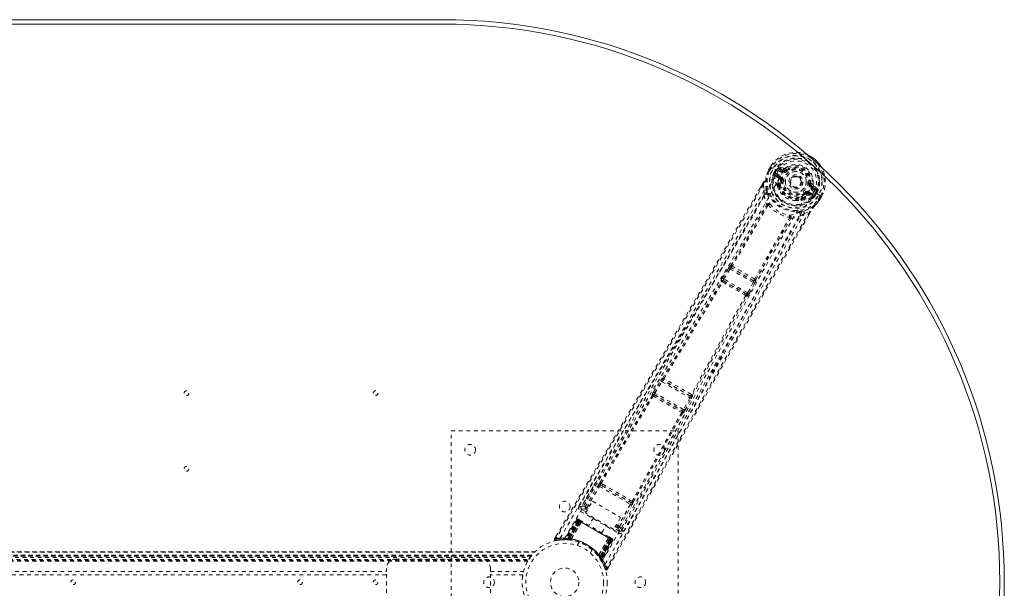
# Model space of a CAD drawing. Header units: inches. Extents: x 17.8 to 113.3, y 47.2 to 77.
# Tile 6 of 6: x 87.3 to 113.3, y 61.9 to 77. Entities that reach past the tile are written whole.
import ezdxf

# ---------------------------------------------------------------- set-up
doc = ezdxf.new("R2010")
doc.units = ezdxf.units.IN
doc.header["$MEASUREMENT"] = 0
doc.linetypes.add('SLD-Dashed', pattern=[0.075, 0.05, -0.025])
doc.linetypes.add('SLD-Solid', pattern=[0])

msp = doc.modelspace()

# ---------------------------------------------------------------- linework, layer by layer
at = {"color": 7, "linetype": 'SLD-Solid', "lineweight": 15}
for p, q in [((32.708, 76.956), (98.458, 76.956)), ((32.708, 76.837), (98.458, 76.837)), ((98.458, 76.837), (32.708, 76.837))]:
    msp.add_line(p, q, dxfattribs=at)
at = {"color": 7, "linetype": 'SLD-Dashed', "lineweight": 0}
for p, q in [((107.091, 72.961), (107.089, 72.958)), ((107.149, 73.063), (107.091, 72.961)), ((107.15, 73.063), (107.092, 72.961)), ((107.174, 73.047), (107.116, 72.947)), ((107.152, 73.061), (107.149, 73.063)), ((107.198, 73.034), (107.152, 73.061)), ((107.218, 73.022), (107.198, 73.034)), ((107.223, 73.019), (107.218, 73.022)), ((107.353, 72.944), (107.223, 73.019)), ((107.243, 72.923), (107.279, 72.986)), ((107.243, 72.923), (107.269, 72.91)), ((107.243, 72.923), (107.243, 72.923)), ((107.269, 72.909), (107.264, 72.89)), ((107.304, 72.971), (107.269, 72.91)), ((107.271, 72.901), (107.309, 72.968)), ((107.309, 72.968), (107.304, 72.971)), ((107.479, 72.934), (107.379, 72.992)), ((107.5, 73.026), (107.385, 73.065)), ((107.394, 73.018), (107.505, 72.978)), ((107.494, 72.96), (107.394, 73.018)), ((107.505, 72.978), (107.494, 72.96)), ((107.542, 73.033), (107.578, 72.985)), ((107.571, 72.98), (107.578, 72.985)), ((107.578, 72.985), (107.593, 72.966)), ((107.257, 72.866), (107.258, 72.86)), ((107.262, 72.846), (107.258, 72.86)), ((107.262, 72.846), (107.351, 72.77)), ((107.264, 72.89), (107.271, 72.901)), ((107.391, 72.781), (107.291, 72.867)), ((107.291, 72.867), (107.403, 72.802)), ((107.306, 72.893), (107.418, 72.828)), ((107.391, 72.781), (107.403, 72.802)), ((107.418, 72.718), (107.418, 72.731)), ((107.447, 72.714), (107.418, 72.718)), ((106.936, 72.609), (106.885, 72.521)), ((106.937, 72.608), (106.886, 72.52)), ((106.961, 72.593), (106.987, 72.445)), ((106.982, 72.318), (106.987, 72.445)), ((107.339, 72.539), (107.338, 72.56)), ((107.346, 72.588), (107.357, 72.607)), ((107.38, 72.6), (107.369, 72.581)), ((108.161, 72.4), (108.273, 72.335)), ((108.193, 72.62), (108.217, 72.617)), ((108.217, 72.617), (108.217, 72.607)), ((108.323, 72.447), (108.222, 72.505)), ((108.247, 72.549), (108.237, 72.531)), ((108.338, 72.473), (108.237, 72.531)), ((108.247, 72.549), (108.338, 72.473)), ((108.382, 72.489), (108.291, 72.569)), ((108.294, 72.401), (108.294, 72.401)), ((108.424, 72.326), (108.294, 72.401)), ((107.971, 72.233), (107.983, 72.252)), ((107.989, 72.217), (108.001, 72.236)), ((108.065, 72.344), (108.048, 72.367)), ((108.077, 72.35), (108.065, 72.344)), ((108.134, 72.352), (108.146, 72.374)), ((108.258, 72.309), (108.134, 72.352)), ((108.144, 72.312), (108.255, 72.273)), ((108.146, 72.374), (108.258, 72.309)), ((108.269, 72.277), (108.255, 72.273)), ((108.255, 72.273), (108.255, 72.273)), ((108.255, 72.273), (108.255, 72.273)), ((108.269, 72.277), (108.274, 72.279)), ((108.306, 72.311), (108.291, 72.297)), ((108.291, 72.297), (108.298, 72.308)), ((108.298, 72.308), (108.337, 72.375)), ((108.306, 72.311), (108.342, 72.372)), ((108.306, 72.311), (108.331, 72.295)), ((108.368, 72.358), (108.331, 72.295)), ((108.331, 72.295), (108.331, 72.295)), ((108.337, 72.375), (108.342, 72.372)), ((108.368, 72.358), (108.368, 72.358)), ((108.415, 72.197), (108.473, 72.297)), ((108.429, 72.323), (108.424, 72.326)), ((108.449, 72.311), (108.429, 72.323)), ((108.438, 72.179), (108.44, 72.182)), ((108.439, 72.183), (108.498, 72.284)), ((108.499, 72.283), (108.44, 72.182)), ((108.496, 72.285), (108.449, 72.311)), ((108.499, 72.283), (108.496, 72.285)), ((108.045, 71.834), (108.186, 71.886)), ((108.166, 71.795), (108.211, 71.872)), ((108.212, 71.872), (108.168, 71.795)), ((108.045, 71.834), (107.937, 71.767)), ((105.878, 70.124), (106.043, 70.385)), ((105.915, 70.1), (106.08, 70.361)), ((106.043, 70.385), (106.062, 70.413)), ((106.08, 70.361), (106.694, 70.007)), ((106.105, 70.454), (106.104, 70.454)), ((106.119, 70.391), (106.12, 70.391)), ((106.7, 70.055), (106.119, 70.391)), ((105.911, 70.046), (105.902, 70.056)), ((105.902, 70.056), (106.518, 69.7)), ((106.55, 69.734), (105.915, 70.1)), ((106.7, 70.056), (106.7, 70.055)), ((106.762, 70.074), (106.761, 70.074)), ((105.851, 70.031), (105.842, 70.041)), ((106.694, 70.007), (106.55, 69.734)), ((106.589, 69.713), (106.733, 69.987)), ((106.733, 69.987), (106.748, 70.017)), ((106.518, 69.7), (106.505, 69.703)), ((106.522, 69.643), (106.535, 69.64)), ((104.299, 67.479), (104.299, 67.479)), ((104.057, 67.108), (104.242, 67.408)), ((104.095, 67.084), (104.28, 67.384)), ((104.28, 67.384), (105.016, 66.96)), ((104.314, 67.417), (104.315, 67.417)), ((105.026, 67.005), (104.314, 67.417)), ((104.018, 67.026), (104.022, 67.021)), ((104.082, 67.037), (104.078, 67.042)), ((104.078, 67.042), (104.82, 66.614)), ((104.849, 66.649), (104.095, 67.084)), ((105.016, 66.96), (104.849, 66.649)), ((104.888, 66.628), (105.055, 66.939)), ((105.026, 67.006), (105.026, 67.005)), ((105.088, 67.023), (105.088, 67.024)), ((104.82, 66.614), (104.814, 66.615)), ((104.83, 66.554), (104.837, 66.554)), ((98.708, 66.081), (104.708, 66.081)), ((98.708, 58.081), (98.708, 66.081)), ((104.708, 66.081), (104.708, 58.081)), ((102.56, 64.773), (102.146, 64.071)), ((102.253, 64.072), (102.589, 64.64)), ((102.291, 64.049), (102.627, 64.617)), ((102.627, 64.617), (103.446, 64.145)), ((102.657, 64.651), (102.698, 64.627)), ((102.713, 64.673), (102.67, 64.696)), ((102.698, 64.627), (103.419, 64.211)), ((102.144, 64.069), (102.138, 64.052)), ((102.145, 64.07), (102.141, 64.062)), ((102.146, 64.072), (102.145, 64.07)), ((102.259, 63.908), (102.442, 64.225)), ((102.442, 64.225), (103.187, 63.794)), ((103.446, 64.145), (103.122, 63.57)), ((103.161, 63.548), (103.485, 64.123)), ((103.213, 63.455), (103.614, 64.164)), ((103.419, 64.211), (103.46, 64.187)), ((103.493, 64.222), (103.451, 64.247)), ((102.13, 63.955), (103.12, 63.383)), ((102.277, 63.939), (102.16, 64.007)), ((103.004, 63.477), (102.259, 63.908)), ((102.306, 63.989), (102.269, 64.01)), ((102.328, 64.028), (102.291, 64.049)), ((103.187, 63.794), (103.004, 63.477)), ((102.033, 63.736), (101.712, 63.222)), ((102.045, 63.729), (101.728, 63.222)), ((102.064, 63.722), (101.748, 63.219)), ((102.061, 63.72), (101.749, 63.222)), ((102.067, 63.716), (101.788, 63.234)), ((101.794, 63.234), (102.071, 63.714)), ((101.803, 63.233), (102.079, 63.71)), ((102.082, 63.708), (101.808, 63.233)), ((102.095, 63.7), (101.823, 63.231)), ((101.826, 63.219), (102.118, 63.687)), ((101.827, 63.231), (102.098, 63.699)), ((102.12, 63.686), (101.827, 63.218)), ((101.879, 63.221), (102.145, 63.673)), ((102.146, 63.671), (101.881, 63.221)), ((102.045, 63.729), (102.033, 63.736)), ((102.118, 63.687), (102.061, 63.72)), ((102.074, 63.746), (102.071, 63.747)), ((102.071, 63.714), (102.942, 63.211)), ((102.075, 63.745), (102.075, 63.745)), ((102.082, 63.741), (102.08, 63.739)), ((102.086, 63.739), (102.082, 63.741)), ((102.931, 63.218), (102.082, 63.708)), ((102.097, 63.733), (102.093, 63.735)), ((102.098, 63.699), (102.095, 63.7)), ((102.098, 63.699), (102.915, 63.227)), ((102.159, 63.697), (102.101, 63.73)), ((102.118, 63.687), (102.12, 63.686)), ((102.146, 63.671), (102.145, 63.673)), ((102.468, 63.787), (102.352, 63.585)), ((102.69, 63.39), (102.806, 63.592)), ((103.051, 63.559), (103.099, 63.531)), ((103.074, 63.598), (103.122, 63.57)), ((103.161, 63.548), (103.122, 63.57)), ((101.482, 63.301), (101.439, 63.228)), ((102.941, 63.245), (102.883, 63.279)), ((103.15, 63.435), (103.023, 63.509)), ((103.201, 63.439), (103.212, 63.452)), ((103.208, 63.446), (103.213, 63.454)), ((103.213, 63.454), (103.214, 63.455)), ((101.439, 63.227), (101.465, 63.212)), ((101.471, 63.183), (101.599, 63.202)), ((101.611, 63.204), (101.682, 63.206)), ((101.687, 63.208), (101.703, 63.208)), ((101.712, 63.222), (101.728, 63.222)), ((101.724, 63.208), (101.798, 63.204)), ((101.749, 63.222), (101.826, 63.219)), ((101.759, 63.224), (101.763, 63.22)), ((101.786, 63.205), (101.776, 63.206)), ((101.786, 63.205), (101.788, 63.234)), ((101.792, 63.205), (101.786, 63.205)), ((101.788, 63.234), (101.794, 63.234)), ((101.82, 63.202), (101.791, 63.205)), ((101.792, 63.205), (101.794, 63.234)), ((101.798, 63.204), (101.8, 63.204)), ((101.801, 63.204), (101.803, 63.233)), ((101.801, 63.204), (101.805, 63.204)), ((101.805, 63.204), (101.808, 63.233)), ((101.82, 63.202), (101.823, 63.231)), ((101.824, 63.202), (101.827, 63.231)), ((101.827, 63.218), (101.826, 63.219)), ((101.868, 63.197), (101.871, 63.196)), ((101.879, 63.221), (101.881, 63.221)), ((102.089, 63.139), (102.04, 63.056)), ((102.61, 62.801), (102.867, 63.255)), ((102.869, 63.255), (102.611, 62.799)), ((102.634, 62.753), (102.893, 63.239)), ((102.894, 63.239), (102.635, 62.751)), ((102.915, 63.227), (102.645, 62.759)), ((102.647, 62.755), (102.918, 63.225)), ((102.656, 62.743), (102.931, 63.218)), ((102.934, 63.216), (102.659, 62.739)), ((102.942, 63.211), (102.664, 62.731)), ((102.667, 62.726), (102.946, 63.209)), ((102.674, 62.684), (102.952, 63.21)), ((102.952, 63.205), (102.676, 62.687)), ((102.968, 63.196), (102.687, 62.668)), ((102.979, 63.19), (102.695, 62.654)), ((102.869, 63.255), (102.867, 63.255)), ((102.893, 63.239), (102.894, 63.239)), ((102.952, 63.205), (102.894, 63.239)), ((102.918, 63.225), (102.915, 63.227)), ((102.948, 63.241), (102.945, 63.243)), ((102.956, 63.236), (102.948, 63.241)), ((102.96, 63.234), (102.956, 63.237)), ((102.97, 63.227), (102.967, 63.23)), ((102.979, 63.19), (102.968, 63.196)), ((30.244, 62.886), (100.922, 62.886)), ((100.922, 62.886), (30.245, 62.886)), ((30.256, 62.874), (100.91, 62.874)), ((30.327, 62.796), (100.84, 62.796)), ((100.84, 62.796), (30.327, 62.796)), ((100.836, 62.791), (30.331, 62.791)), ((30.334, 62.787), (100.833, 62.787)), ((100.833, 62.787), (30.334, 62.787)), ((100.828, 62.782), (30.338, 62.782)), ((30.346, 62.772), (100.821, 62.772)), ((30.347, 62.771), (100.82, 62.771)), ((100.819, 62.769), (30.348, 62.769)), ((100.817, 62.767), (30.35, 62.767)), ((100.836, 62.791), (100.84, 62.796)), ((102.387, 62.856), (102.435, 62.939)), ((102.593, 62.779), (102.595, 62.777)), ((102.61, 62.801), (102.611, 62.799)), ((102.645, 62.759), (102.621, 62.742)), ((102.647, 62.755), (102.624, 62.739)), ((102.635, 62.751), (102.634, 62.753)), ((30.372, 62.737), (100.794, 62.737)), ((30.411, 62.679), (100.756, 62.679)), ((30.426, 62.653), (100.74, 62.653)), ((30.437, 62.636), (100.73, 62.636)), ((97.243, 62.696), (99.493, 62.696)), ((102.624, 62.739), (102.621, 62.742)), ((102.656, 62.743), (102.633, 62.726)), ((102.633, 62.726), (102.635, 62.722)), ((102.635, 62.751), (102.676, 62.687)), ((102.659, 62.739), (102.635, 62.722)), ((102.636, 62.722), (102.637, 62.72)), ((102.637, 62.72), (102.677, 62.658)), ((102.664, 62.731), (102.64, 62.715)), ((102.644, 62.71), (102.64, 62.715)), ((102.667, 62.726), (102.644, 62.71)), ((102.664, 62.731), (102.667, 62.726)), ((102.687, 62.668), (102.695, 62.654)), ((102.688, 62.639), (102.695, 62.626)), ((102.836, 62.421), (102.878, 62.494)), ((34.173, 62.362), (96.993, 62.362)), ((96.993, 62.278), (34.173, 62.278)), ((96.993, 62.362), (96.993, 62.446)), ((96.993, 61.799), (96.993, 62.362)), ((99.743, 62.446), (99.743, 62.362)), ((99.743, 61.799), (99.743, 62.362)), ((99.743, 62.362), (100.619, 62.362)), ((100.601, 62.278), (99.743, 62.278))]:
    msp.add_line(p, q, dxfattribs=at)
at = {"color": 7, "linetype": 'SLD-Dashed', "lineweight": 0, "flags": 128}
for points in [[(108.473, 72.297), (108.532, 72.431), (108.564, 72.573), (108.568, 72.72), (108.544, 72.864), (108.492, 73.001), (108.414, 73.125), (108.372, 73.17)], [(101.589, 63.249), (102.389, 64.624), (103.199, 65.991), (104.019, 67.35), (104.843, 68.701), (105.489, 69.76), (106.127, 70.819), (106.75, 71.879), (107.353, 72.944)], [(101.711, 63.243), (102.509, 64.613), (103.319, 65.976), (104.139, 67.33), (104.964, 68.677), (105.609, 69.732), (106.247, 70.788), (106.87, 71.847), (107.47, 72.911)], [(107.089, 72.958), (107.055, 72.875), (107.026, 72.789)], [(107.091, 72.961), (107.054, 72.873), (107.03, 72.8)], [(107.089, 72.958), (107.089, 72.957), (107.091, 72.957), (107.094, 72.955), (107.097, 72.954), (107.102, 72.952), (107.106, 72.951), (107.111, 72.949), (107.116, 72.947)], [(107.092, 72.961), (107.091, 72.961), (107.09, 72.961), (107.091, 72.961)], [(107.116, 72.947), (107.111, 72.95), (107.105, 72.953), (107.101, 72.956), (107.097, 72.958), (107.093, 72.96), (107.092, 72.961)], [(107.149, 73.063), (107.148, 73.063), (107.149, 73.062), (107.15, 73.062)], [(107.269, 72.909), (107.269, 72.91), (107.269, 72.91)], [(107.379, 72.992), (107.361, 73.008), (107.35, 73.029)], [(107.394, 73.018), (107.393, 73.018), (107.392, 73.016), (107.391, 73.014), (107.389, 73.01), (107.387, 73.006), (107.384, 73.002), (107.381, 72.997), (107.379, 72.992)], [(107.47, 72.911), (107.513, 72.976), (107.571, 73.03), (107.64, 73.071), (107.717, 73.097), (107.799, 73.107), (107.881, 73.101), (107.962, 73.08), (108.039, 73.045), (108.107, 72.997), (108.166, 72.937), (108.212, 72.868), (108.244, 72.792), (108.26, 72.713), (108.259, 72.633), (108.241, 72.556), (108.207, 72.486)], [(107.479, 72.934), (107.482, 72.939), (107.485, 72.944), (107.488, 72.948), (107.49, 72.952), (107.492, 72.955), (107.493, 72.958), (107.494, 72.959), (107.494, 72.96)], [(107.611, 72.942), (107.607, 72.947), (107.604, 72.951), (107.601, 72.955), (107.598, 72.959), (107.596, 72.962), (107.594, 72.964), (107.593, 72.966), (107.593, 72.966)], [(107.043, 72.458), (107.018, 72.616), (107.026, 72.789)], [(107.03, 72.8), (107.028, 72.795), (107.026, 72.789)], [(107.271, 72.901), (107.289, 72.9), (107.306, 72.893)], [(107.306, 72.893), (107.303, 72.888), (107.301, 72.883), (107.298, 72.879), (107.296, 72.875), (107.294, 72.872), (107.293, 72.869), (107.292, 72.868), (107.291, 72.867)], [(107.363, 72.737), (107.36, 72.758), (107.351, 72.77)], [(107.357, 72.607), (107.355, 72.667), (107.363, 72.737)], [(107.418, 72.828), (107.416, 72.823), (107.413, 72.819), (107.41, 72.814), (107.408, 72.81), (107.406, 72.807), (107.405, 72.805), (107.404, 72.803), (107.403, 72.802)], [(107.418, 72.718), (107.41, 72.652), (107.411, 72.597)], [(107.477, 72.71), (107.471, 72.711), (107.466, 72.712), (107.461, 72.712), (107.456, 72.713), (107.453, 72.713), (107.45, 72.714), (107.448, 72.714), (107.447, 72.714)], [(106.885, 72.521), (105.575, 70.256), (104.202, 67.913), (102.82, 65.568), (101.439, 63.227)], [(106.961, 72.593), (106.555, 71.887), (106.13, 71.153), (105.686, 70.388), (105.282, 69.696), (105.021, 69.249), (104.747, 68.781), (104.46, 68.293), (104.175, 67.807), (103.927, 67.387), (103.599, 66.829), (103.249, 66.236), (102.878, 65.608), (102.534, 65.026), (101.465, 63.212)], [(106.987, 72.445), (106.617, 71.804), (106.23, 71.136), (105.826, 70.442), (105.439, 69.78), (105.047, 69.111), (104.654, 68.442), (104.271, 67.791), (103.902, 67.166), (103.559, 66.584), (103.175, 65.933), (102.814, 65.321), (102.459, 64.721), (102.092, 64.099)], [(102.78, 62.561), (103.571, 63.941), (104.349, 65.327), (105.116, 66.716), (105.875, 68.106), (106.469, 69.194), (107.067, 70.276), (107.673, 71.347), (108.294, 72.401)], [(104.342, 65.544), (105.039, 66.81), (105.793, 68.198), (106.384, 69.285), (106.98, 70.365), (107.586, 71.434), (108.207, 72.486)], [(106.936, 72.609), (106.936, 72.609), (106.936, 72.608), (106.938, 72.607), (106.942, 72.605), (106.946, 72.602), (106.951, 72.599), (106.956, 72.596), (106.961, 72.593)], [(107.339, 72.539), (107.375, 72.45), (107.405, 72.402)], [(108.03, 72.391), (108.033, 72.387), (108.036, 72.382), (108.039, 72.378), (108.042, 72.375), (108.044, 72.372), (108.046, 72.369), (108.047, 72.368), (108.048, 72.367)], [(108.161, 72.4), (108.158, 72.395), (108.155, 72.39), (108.153, 72.385), (108.151, 72.382), (108.149, 72.378), (108.147, 72.376), (108.146, 72.374), (108.146, 72.374)], [(108.164, 72.623), (108.169, 72.623), (108.175, 72.622), (108.18, 72.621), (108.184, 72.621), (108.188, 72.62), (108.191, 72.62), (108.193, 72.62), (108.193, 72.62)], [(108.222, 72.505), (108.225, 72.51), (108.228, 72.515), (108.23, 72.519), (108.232, 72.523), (108.234, 72.527), (108.236, 72.529), (108.237, 72.531), (108.237, 72.531)], [(108.323, 72.447), (108.326, 72.452), (108.329, 72.457), (108.331, 72.461), (108.333, 72.465), (108.335, 72.468), (108.337, 72.471), (108.338, 72.472), (108.338, 72.473)], [(108.369, 72.441), (108.345, 72.439), (108.323, 72.447)], [(106.982, 72.318), (105.381, 69.563), (103.765, 66.815), (102.144, 64.069)], [(106.982, 72.318), (107.006, 72.191), (107.047, 72.068)], [(107.082, 72.335), (107.086, 72.322), (107.087, 72.314)], [(107.799, 72.175), (107.856, 72.173), (107.95, 72.187)], [(108.001, 72.236), (108.052, 72.264), (108.109, 72.306)], [(108.109, 72.306), (108.13, 72.314), (108.144, 72.312)], [(108.258, 72.309), (108.259, 72.31), (108.26, 72.311), (108.261, 72.314), (108.263, 72.317), (108.265, 72.321), (108.268, 72.325), (108.27, 72.33), (108.273, 72.335)], [(108.273, 72.335), (108.288, 72.323), (108.298, 72.308)], [(108.306, 72.311), (108.306, 72.311), (108.306, 72.311)], [(108.323, 72.041), (108.377, 72.1), (108.438, 72.179)], [(108.44, 72.182), (108.382, 72.106), (108.33, 72.049)], [(108.342, 72.372), (108.345, 72.371), (108.351, 72.367), (108.358, 72.363), (108.368, 72.358)], [(108.438, 72.179), (108.437, 72.179), (108.436, 72.18), (108.433, 72.182), (108.43, 72.185), (108.427, 72.187), (108.423, 72.19), (108.419, 72.194), (108.415, 72.197)], [(108.439, 72.183), (108.437, 72.184), (108.434, 72.186), (108.43, 72.188), (108.425, 72.191), (108.42, 72.194), (108.415, 72.197)], [(108.44, 72.182), (108.44, 72.182), (108.439, 72.183), (108.439, 72.183)], [(108.498, 72.284), (108.498, 72.283), (108.499, 72.283), (108.499, 72.283)], [(108.186, 71.886), (107.816, 71.247), (107.426, 70.571), (107.016, 69.857), (106.586, 69.106), (106.192, 68.414), (105.782, 67.693), (105.688, 67.527), (105.593, 67.359), (105.497, 67.191), (105.432, 67.075), (105.368, 66.962), (105.301, 66.844), (105.231, 66.721), (105.008, 66.326), (104.76, 65.887), (104.486, 65.403), (104.314, 65.097), (104.131, 64.773), (103.933, 64.423), (103.748, 64.095), (103.507, 63.668), (103.292, 63.289), (103.105, 62.957), (102.944, 62.672), (102.81, 62.435)], [(106.105, 70.454), (106.58, 71.255), (107.045, 72.059)], [(107.079, 72.047), (106.614, 71.242), (106.138, 70.44)], [(107.093, 72.051), (107.094, 72.062), (107.091, 72.071), (107.086, 72.078), (107.079, 72.082), (107.071, 72.083), (107.062, 72.081), (107.054, 72.076), (107.047, 72.068)], [(107.093, 72.051), (107.086, 72.051), (107.082, 72.05), (107.08, 72.049), (107.079, 72.047)], [(108.028, 71.89), (108.177, 71.947), (108.323, 72.041)], [(108.211, 71.872), (108.211, 71.872), (108.212, 71.872), (108.212, 71.872)], [(108.323, 72.041), (108.327, 72.044), (108.33, 72.049)], [(108.168, 71.795), (106.856, 69.517), (105.512, 67.155), (104.173, 64.788), (102.836, 62.421)], [(103.212, 63.452), (104.78, 66.229), (106.352, 69.002), (107.937, 71.767)], [(103.264, 63.422), (103.449, 63.75), (103.66, 64.123), (103.891, 64.532), (104.1, 64.902), (104.209, 65.096), (104.319, 65.29), (104.428, 65.484), (104.552, 65.704), (104.678, 65.926), (104.799, 66.141), (105.047, 66.58), (105.277, 66.987), (105.49, 67.363), (105.698, 67.731), (105.94, 68.157), (106.355, 68.888), (106.775, 69.625), (107.211, 70.387), (107.637, 71.127), (108.045, 71.834)], [(106.733, 70.097), (107.19, 70.91), (107.654, 71.715)], [(106.761, 70.074), (107.218, 70.887), (107.682, 71.691)], [(107.688, 71.698), (107.691, 71.708), (107.692, 71.718), (107.689, 71.726), (107.685, 71.733), (107.677, 71.737), (107.669, 71.737), (107.66, 71.735), (107.651, 71.73)], [(107.654, 71.715), (107.655, 71.717), (107.655, 71.719), (107.655, 71.723), (107.651, 71.73)], [(107.688, 71.698), (107.815, 71.724), (107.937, 71.767)], [(107.881, 71.856), (107.889, 71.858), (107.902, 71.861)], [(106.043, 70.385), (106.047, 70.382), (106.056, 70.377), (106.068, 70.369), (106.08, 70.361)], [(106.08, 70.361), (106.085, 70.368), (106.091, 70.375), (106.102, 70.385), (106.111, 70.391), (106.115, 70.392), (106.118, 70.391), (106.119, 70.391)], [(105.878, 70.124), (105.879, 70.123), (105.882, 70.121), (105.886, 70.118), (105.891, 70.116), (105.896, 70.112), (105.902, 70.108), (105.909, 70.104), (105.915, 70.1)], [(105.902, 70.056), (105.9, 70.062), (105.901, 70.072), (105.907, 70.086), (105.911, 70.093), (105.915, 70.1)], [(104.299, 67.479), (105.077, 68.756), (105.851, 70.031)], [(104.33, 67.464), (105.109, 68.742), (105.884, 70.017)], [(106.694, 70.007), (106.701, 70.004), (106.707, 70), (106.714, 69.997), (106.719, 69.994), (106.724, 69.991), (106.728, 69.989), (106.731, 69.987), (106.733, 69.987)], [(106.494, 69.665), (105.777, 68.357), (105.06, 67.043)], [(105.088, 67.024), (105.805, 68.336), (106.522, 69.643)], [(106.55, 69.734), (106.546, 69.726), (106.541, 69.719), (106.533, 69.708), (106.525, 69.701), (106.518, 69.7)], [(106.55, 69.734), (106.557, 69.73), (106.563, 69.727), (106.57, 69.723), (106.575, 69.72), (106.58, 69.718), (106.584, 69.715), (106.587, 69.714), (106.589, 69.713)], [(104.293, 67.46), (104.293, 67.462), (104.299, 67.479)], [(104.242, 67.408), (104.261, 67.436), (104.262, 67.438)], [(104.242, 67.408), (104.244, 67.407), (104.246, 67.405), (104.25, 67.403), (104.255, 67.4), (104.26, 67.397), (104.267, 67.393), (104.273, 67.389), (104.28, 67.384)], [(102.641, 64.712), (103.328, 65.869), (104.022, 67.021)], [(102.67, 64.696), (103.358, 65.854), (104.052, 67.006)], [(104.057, 67.108), (104.058, 67.107), (104.061, 67.105), (104.064, 67.103), (104.069, 67.1), (104.075, 67.097), (104.081, 67.093), (104.088, 67.089), (104.095, 67.084)], [(105.016, 66.96), (105.023, 66.956), (105.03, 66.952), (105.036, 66.949), (105.042, 66.946), (105.047, 66.943), (105.051, 66.941), (105.053, 66.94), (105.055, 66.939)], [(105.055, 66.939), (105.07, 66.969), (105.071, 66.97)], [(104.802, 66.573), (104.151, 65.396), (103.493, 64.222)], [(103.521, 64.204), (104.179, 65.378), (104.83, 66.554)], [(104.849, 66.649), (104.856, 66.645), (104.863, 66.642), (104.869, 66.638), (104.875, 66.635), (104.88, 66.632), (104.884, 66.63), (104.886, 66.629), (104.888, 66.628)], [(102.589, 64.64), (102.593, 64.638), (102.601, 64.633), (102.614, 64.625), (102.627, 64.617)], [(102.657, 64.651), (102.644, 64.663), (102.639, 64.675)], [(102.698, 64.627), (102.875, 64.525), (103.054, 64.422), (103.237, 64.316), (103.419, 64.211)], [(102.713, 64.673), (102.896, 64.567), (103.082, 64.46), (103.268, 64.353), (103.451, 64.247)], [(102.253, 64.072), (102.179, 64.082), (102.147, 64.07)], [(102.253, 64.072), (102.257, 64.07), (102.265, 64.064), (102.277, 64.057), (102.291, 64.049)], [(103.446, 64.145), (103.459, 64.137), (103.472, 64.13), (103.481, 64.125), (103.485, 64.123)], [(102.16, 64.007), (102.158, 64.002), (102.151, 63.991), (102.141, 63.974), (102.13, 63.955)], [(102.16, 64.007), (102.195, 64.02), (102.269, 64.01)], [(102.269, 64.01), (102.269, 64.011), (102.271, 64.014), (102.273, 64.017), (102.276, 64.022), (102.279, 64.028), (102.283, 64.035), (102.287, 64.042), (102.291, 64.049)], [(102.033, 63.736), (102.036, 63.735), (102.043, 63.73), (102.054, 63.724), (102.067, 63.716)], [(102.079, 63.71), (102.066, 63.717), (102.055, 63.723), (102.048, 63.728), (102.045, 63.729)], [(102.061, 63.72), (102.061, 63.72), (102.062, 63.719), (102.065, 63.717), (102.07, 63.715), (102.075, 63.712), (102.081, 63.708), (102.088, 63.704), (102.095, 63.7)], [(102.093, 63.735), (102.09, 63.736), (102.088, 63.738), (102.086, 63.739), (102.085, 63.739)], [(102.092, 63.733), (102.09, 63.736), (102.088, 63.737), (102.087, 63.738), (102.087, 63.738)], [(102.138, 63.697), (102.127, 63.693), (102.12, 63.686)], [(102.145, 63.673), (102.139, 63.692), (102.138, 63.697)], [(102.867, 63.255), (102.688, 63.358), (102.506, 63.463), (102.325, 63.568), (102.146, 63.671)], [(102.881, 63.28), (102.702, 63.383), (102.521, 63.488), (102.339, 63.593), (102.161, 63.696)], [(103.099, 63.531), (103.1, 63.532), (103.101, 63.534), (103.103, 63.538), (103.106, 63.543), (103.109, 63.549), (103.113, 63.555), (103.117, 63.562), (103.122, 63.57)], [(103.212, 63.452), (103.206, 63.488), (103.161, 63.548)], [(103.099, 63.531), (103.145, 63.472), (103.15, 63.435)], [(103.12, 63.383), (103.132, 63.402), (103.141, 63.419), (103.148, 63.431), (103.15, 63.435)], [(101.442, 63.226), (101.439, 63.218), (101.438, 63.21), (101.44, 63.202), (101.443, 63.194), (101.447, 63.188), (101.454, 63.184), (101.461, 63.182), (101.468, 63.183)], [(102.869, 63.255), (102.889, 63.26), (102.894, 63.261)], [(102.893, 63.239), (102.895, 63.25), (102.894, 63.261)], [(102.918, 63.225), (102.925, 63.221), (102.932, 63.217), (102.938, 63.214), (102.943, 63.211), (102.947, 63.208), (102.95, 63.207), (102.952, 63.206), (102.952, 63.205)], [(102.968, 63.196), (102.965, 63.198), (102.957, 63.202), (102.947, 63.209), (102.934, 63.216)], [(102.941, 63.245), (102.94, 63.246), (102.939, 63.246)], [(102.946, 63.209), (102.959, 63.201), (102.97, 63.195), (102.977, 63.191), (102.979, 63.19)], [(102.955, 63.237), (102.955, 63.237), (102.953, 63.238), (102.951, 63.238), (102.947, 63.24)], [(102.952, 63.205), (102.955, 63.212), (102.955, 63.214)], [(102.966, 63.231), (102.966, 63.23), (102.965, 63.231), (102.963, 63.232), (102.959, 63.233)], [(100.818, 62.768), (100.825, 62.777), (100.828, 62.782)], [(102.667, 62.674), (102.663, 62.68), (102.644, 62.71)], [(102.674, 62.68), (102.676, 62.685), (102.677, 62.687)], [(102.692, 62.636), (102.692, 62.649), (102.695, 62.663)], [(102.692, 62.649), (102.694, 62.655), (102.694, 62.656)], [(102.81, 62.435), (102.799, 62.432), (102.79, 62.429), (102.784, 62.427), (102.781, 62.426)], [(102.784, 62.427), (102.788, 62.421), (102.794, 62.414), (102.801, 62.41), (102.809, 62.407), (102.816, 62.407), (102.824, 62.409), (102.83, 62.413), (102.835, 62.419)], [(102.836, 62.421), (102.836, 62.421), (102.834, 62.422), (102.828, 62.425), (102.82, 62.43), (102.815, 62.433), (102.81, 62.435)]]:
    msp.add_lwpolyline(points, dxfattribs=at)
at = {"color": 7, "linetype": 'SLD-Dashed', "lineweight": 0}
for centre, radius in [((107.82, 72.667), 0.7), ((107.82, 72.667), 0.69), ((107.82, 72.667), 0.623), ((107.82, 72.667), 0.32), ((107.82, 72.667), 0.275), ((107.82, 72.667), 0.188), ((107.82, 72.667), 0.157), ((107.82, 72.667), 0.142), ((107.82, 72.667), 0.139), ((107.82, 72.667), 0.138), ((91.708, 67.081), 0.0625), ((96.708, 67.081), 0.0625), ((99.208, 65.581), 0.141), ((104.208, 65.581), 0.141), ((91.708, 65.081), 0.0625), ((101.708, 64.081), 0.141), ((101.708, 62.081), 1.125), ((101.708, 62.081), 1.03), ((101.708, 62.081), 0.376), ((88.708, 62.081), 0.0625), ((94.708, 62.081), 0.0625), ((96.708, 62.081), 0.0625), ((99.708, 62.081), 0.141), ((103.708, 62.081), 0.141)]:
    msp.add_circle(centre, radius, dxfattribs=at)
at = {"color": 7, "linetype": 'SLD-Solid', "lineweight": 15}
for centre, radius, start, end in [((98.458, 62.081), 14.875, 270, 90), ((98.458, 62.081), 14.757, 270, 90), ((98.458, 62.081), 14.757, 270, 90), ((107.82, 72.667), 0.78, 30.2909, 66.7332), ((107.82, 72.667), 0.78, 30.3758, 66.6483)]:
    msp.add_arc(centre, radius, start, end, dxfattribs=at)
at = {"color": 7, "linetype": 'SLD-Dashed', "lineweight": 0}
for centre, radius, start, end in [((107.82, 72.667), 0.78, 66.7332, 149.4852), ((107.82, 72.667), 0.78, 66.6483, 149.4712), ((107.818, 72.672), 0.745, 57.9635, 149.7687), ((107.818, 72.672), 0.624, 57.4572, 149.7384), ((107.82, 72.667), 0.599, 330.5443, 149.4557), ((107.827, 72.678), 0.543, 329.3661, 150.6341), ((107.82, 72.667), 0.787, 158.3239, 321.6761), ((107.82, 72.667), 0.758, 158.3237, 321.6762), ((107.116, 72.947), 0.03, 150.2178, 155.2738), ((107.731, 73.968), 1.076, 237.3436, 238.8528), ((107.82, 72.667), 0.632, 156.0643, 323.9359), ((107.82, 72.667), 0.602, 156.2697, 323.7303), ((107.752, 73.759), 0.906, 238.5162, 240.3896), ((107.82, 72.667), 0.593, 142.3909, 149.4476), ((107.513, 72.903), 0.206, 128.3519, 142.3302), ((107.348, 72.703), 0.242, 59.7345, 88.8252), ((107.408, 73.045), 0.0299, 137.8939, 241.9546), ((107.539, 73.037), 0.119, 240.0017, 307.2238), ((107.52, 73.003), 0.0301, 132.3388, 238.5864), ((107.539, 73.037), 0.089, 240, 307.226), ((107.515, 73.069), 0.0455, 251.3573, 307.4672), ((107.535, 73.042), 0.0715, 244.7839, 299.7579), ((107.82, 72.667), 0.459, 352.774, 127.226), ((107.82, 72.667), 0.275, 0.0002, 179.9998), ((107.82, 72.667), 0.4, 352.774, 127.226), ((107.82, 72.667), 0.376, 352.774, 127.226), ((107.82, 72.667), 0.346, 352.774, 127.226), ((107.822, 72.667), 0.627, 330.4887, 38.0738), ((107.82, 72.667), 0.78, 330.5288, 30.3758), ((107.82, 72.667), 0.78, 330, 30.2909), ((105.911, 73.234), 1.201, 328.6528, 338.8177), ((103.506, 73.85), 3.676, 340.0114, 343.2382), ((107.753, 72.815), 0.497, 174.8143, 213.6299), ((107.342, 72.855), 0.0848, 155.4437, 172.5719), ((107.276, 72.841), 0.0306, 59.0444, 126.1676), ((107.701, 72.847), 0.439, 180.0681, 216.0869), ((107.377, 72.755), 0.0299, 61.0434, 149.0102), ((107.387, 72.717), 0.031, 1.5945, 140.0491), ((107.361, 72.733), 0.0567, 358.229, 57.9815), ((107.359, 72.725), 0.089, 352.774, 60), ((107.359, 72.725), 0.119, 352.7713, 60.0019), ((107.82, 72.667), 0.376, 172.774, 307.226), ((107.82, 72.667), 0.346, 172.7743, 307.226), ((107.82, 72.667), 0.275, 180.0001, 359.9999), ((107.163, 71.826), 0.643, 100.7386, 105.9123), ((109.171, 73.051), 2.209, 195.5724, 198.9381), ((107.382, 72.562), 0.0444, 145.0093, 182.6878), ((107.371, 72.515), 0.0404, 97.2313, 142.6878), ((107.342, 72.537), 0.0507, 58.2669, 85.6656), ((107.382, 72.59), 0.0305, 13.9317, 144.3699), ((107.353, 72.557), 0.0505, 58.2653, 85.7509), ((107.397, 72.565), 0.0326, 151.6274, 197.8315), ((107.839, 72.699), 0.494, 196.9723, 283.0276), ((107.392, 72.565), 0.0371, 59.2756, 109.8337), ((107.826, 72.677), 0.453, 189.7486, 290.2508), ((107.811, 72.651), 0.476, 211.4721, 268.5265), ((107.817, 72.661), 0.411, 189.0114, 290.9886), ((108.102, 72.297), 0.119, 59.9986, 127.2281), ((108.282, 72.608), 0.119, 172.7718, 240.0013), ((108.282, 72.608), 0.089, 172.774, 240), ((108.082, 72.27), 0.249, 31.705, 59.8624), ((108.423, 74.004), 1.403, 261.5622, 263.9854), ((108.288, 72.608), 0.0714, 180.3288, 235.2375), ((108.262, 72.575), 0.0301, 241.4581, 347.6151), ((108.321, 72.603), 0.0455, 172.5167, 228.6528), ((107.82, 72.667), 0.593, 330.5524, 337.6091), ((108.354, 72.498), 0.0299, 238.0415, 342.116), ((108.178, 72.519), 0.206, 337.6673, 351.6573), ((107.033, 72.285), 0.0608, 28.0321, 147.6163), ((107.971, 72.392), 0.887, 185.0256, 200.8733), ((107.984, 72.677), 0.491, 266.126, 305.5137), ((107.943, 72.25), 0.0326, 282.1806, 328.3482), ((107.913, 72.202), 0.0404, 337.2982, 22.7707), ((107.935, 72.247), 0.0623, 284.581, 330.8878), ((107.762, 72.696), 0.465, 295.8351, 310.796), ((107.973, 72.248), 0.0305, 335.6276, 106.0657), ((107.946, 72.245), 0.0371, 10.1848, 60.7089), ((107.947, 72.188), 0.0506, 34.3231, 61.7408), ((107.959, 72.207), 0.0504, 34.2066, 61.7599), ((108.036, 72.654), 0.44, 263.9345, 299.9017), ((108.102, 72.297), 0.089, 60, 127.226), ((108.08, 72.317), 0.031, 340.1739, 118.1901), ((108.107, 72.302), 0.0565, 61.9539, 121.5685), ((108.118, 72.327), 0.0299, 330.9944, 58.9477), ((108.243, 72.282), 0.0305, 353.8301, 60.9662), ((108.2, 72.367), 0.115, 309.7006, 322.2805), ((108.888, 73.038), 0.85, 240.7778, 242.69), ((107.033, 72.067), 0.0143, 326.6814, 2.4234), ((107.036, 71.98), 0.0795, 57.49, 83.9495), ((107.098, 72.034), 0.0608, 43.4579, 146.3315), ((107.151, 71.998), 0.0786, 96.259, 136.6784), ((107.827, 72.679), 0.965, 220.5262, 259.4747), ((107.791, 72.616), 0.844, 219.7729, 260.2271), ((107.478, 74.027), 2.206, 281.0604, 284.43), ((107.419, 71.677), 0.645, 14.0912, 19.2545), ((111.005, 69.519), 3.681, 136.7649, 139.9875), ((108.346, 72.152), 0.31, 238.9353, 244.2071), ((109.266, 71.296), 1.201, 141.1845, 151.3449), ((107.507, 72.66), 0.888, 279.1314, 294.9698), ((107.633, 71.725), 0.0608, 333.6715, 76.5438), ((107.576, 71.752), 0.0786, 343.3182, 23.7472), ((107.617, 71.645), 0.0795, 36.0572, 62.5072), ((107.694, 71.685), 0.0143, 117.5124, 153.4014), ((107.883, 71.795), 0.0608, 332.3844, 91.9704), ((106.144, 70.37), 0.0933, 115.8714, 152.462), ((106.142, 70.43), 0.0451, 147.8609, 238.9578), ((106.143, 70.43), 0.0451, 147.8494, 238.9511), ((106.089, 70.366), 0.0889, 56.1802, 79.6192), ((106.207, 70.386), 0.0873, 141.8121, 176.8076), ((89.721, 41.318), 33.379, 59.4251, 60.5747), ((90.072, 41.926), 32.728, 59.3989, 60.6008), ((106.005, 70.019), 0.165, 140.5906, 172.3703), ((105.88, 70.017), 0.0451, 60.8628, 147.5121), ((105.889, 70.007), 0.0451, 60.8945, 147.4006), ((105.94, 69.993), 0.0607, 118.305, 156.2219), ((122.654, 98.359), 32.893, 239.402, 240.5979), ((106.644, 70.038), 0.0588, 327.8425, 16.6287), ((106.652, 70.129), 0.0873, 303.1911, 338.1896), ((106.721, 70.095), 0.0451, 241.0474, 332.15), ((106.722, 70.095), 0.0451, 241.0429, 332.1415), ((106.694, 70.018), 0.088, 40.2491, 63.9479), ((106.669, 70.067), 0.0933, 327.5409, 4.1276), ((105.833, 69.941), 0.0919, 56.0247, 78.5436), ((124.7, 101.902), 37.023, 239.4551, 240.5446), ((106.444, 69.701), 0.0612, 323.9303, 1.5482), ((106.453, 69.582), 0.092, 41.4666, 63.9854), ((106.482, 69.664), 0.0451, 332.5973, 59.1083), ((106.495, 69.661), 0.0451, 332.4863, 59.1401), ((106.434, 69.771), 0.165, 307.6295, 339.4093), ((104.366, 67.382), 0.118, 124.6413, 152.0172), ((104.337, 67.456), 0.0451, 148.3697, 239.3683), ((104.336, 67.454), 0.0433, 172.7753, 240.2236), ((104.261, 67.36), 0.125, 56.4442, 72.2376), ((104.384, 67.42), 0.0697, 140.9093, 183.0721), ((87.912, 38.185), 33.569, 59.2813, 60.7188), ((104.337, 67.358), 0.0626, 111.5444, 155.5205), ((87.997, 38.333), 33.349, 59.2944, 60.7056), ((104.233, 66.974), 0.222, 142.8829, 166.3589), ((104.056, 67.003), 0.0451, 60.5563, 148.0595), ((104.06, 66.997), 0.0451, 60.5799, 148.0278), ((103.978, 66.893), 0.136, 56.7385, 71.1131), ((104.105, 66.985), 0.0567, 113.3853, 157.521), ((122.493, 98.081), 36.135, 239.3135, 240.6865), ((104.139, 67.043), 0.0601, 136.9002, 181.4043), ((120.959, 95.423), 33.024, 239.2674, 240.7326), ((104.965, 66.996), 0.0626, 324.4873, 8.4521), ((104.995, 67.068), 0.0697, 296.9323, 339.0877), ((105.048, 67.045), 0.0451, 240.637, 331.6265), ((105.049, 67.045), 0.0451, 240.6327, 331.627), ((105.005, 66.933), 0.123, 47.6657, 63.6575), ((104.971, 67.033), 0.118, 327.9873, 355.3644), ((104.757, 66.608), 0.057, 322.6088, 6.4898), ((104.741, 66.452), 0.136, 48.8644, 63.279), ((104.791, 66.576), 0.0451, 331.9708, 59.4211), ((104.791, 66.667), 0.0601, 298.6032, 343.0932), ((104.797, 66.575), 0.0451, 331.9389, 59.4435), ((104.684, 66.714), 0.222, 313.6394, 337.1188), ((-31.391, 140.394), 155.003, 329.90233, 331.10005), ((102.846, 64.507), 0.289, 134.9804, 152.649), ((102.698, 64.585), 0.0773, 121.6256, 155.4613), ((102.673, 64.691), 0.0384, 147.0776, 205.3615), ((102.535, 64.476), 0.258, 58.4481, 65.77), ((102.733, 64.653), 0.0757, 145.3571, 181.8307), ((102.763, 64.631), 0.0652, 140.5447, 183.55), ((102.182, 64.046), 0.105, 149.3648, 240.0825), ((103.562, 66.561), 2.868, 239.1605, 240.3593), ((102.292, 64.049), 0.0451, 149.6159, 239.5735), ((103.39, 64.27), 0.0652, 296.4295, 339.4422), ((103.383, 64.19), 0.0772, 324.5318, 358.3887), ((103.425, 64.254), 0.075, 298.0047, 334.8062), ((103.481, 64.228), 0.0456, 241.9247, 329.0008), ((103.241, 64.279), 0.289, 327.3516, 345.0238), ((103.37, 63.995), 0.258, 54.2222, 61.5553), ((102.183, 64.046), 0.045, 172.0167, 239.9757), ((102.059, 63.72), 0.03, 60.0039, 148.006), ((102.059, 63.719), 0.0305, 80.7159, 147.6404), ((102.07, 63.713), 0.03, 83.5059, 148.014), ((102.088, 63.698), 0.0353, 51.8066, 140.6833), ((102.086, 63.704), 0.03, 60.0619, 148.0701), ((102.07, 63.712), 0.0315, 59.3138, 92.3679), ((102.429, 63.516), 0.409, 146.9362, 150.9932), ((102.159, 63.831), 0.12, 225.9176, 229.5358), ((102.822, 63.284), 0.857, 148.4248, 150.2147), ((102.452, 63.502), 0.424, 147.0394, 150.9574), ((102.48, 63.486), 0.441, 147.1572, 150.9242), ((102.484, 63.484), 0.442, 147.1664, 150.9174), ((102.144, 63.671), 0.0299, 60.1887, 148.2017), ((102.148, 63.673), 0.0266, 60.7966, 111.4522), ((103.121, 63.57), 0.0451, 240.4271, 330.357), ((102.867, 63.257), 0.0265, 8.364, 59.3815), ((102.868, 63.253), 0.0299, 331.7963, 59.816), ((103.173, 63.474), 0.105, 239.9148, 330.6382), ((103.173, 63.474), 0.045, 240.0223, 307.9877), ((104.661, 65.926), 2.867, 239.6418, 240.8407), ((101.465, 63.212), 0.03, 149.4663, 282.1552), ((101.687, 62.048), 1.206, 94.6774, 101.8749), ((101.708, 62.08), 1.158, 17.8714, 102.1369), ((101.527, 63.21), 0.0624, 178.3196, 206.0893), ((101.707, 62.088), 1.12, 94.6371, 102.1027), ((101.615, 63.234), 0.03, 150.2579, 274.079), ((101.579, 61.885), 1.364, 84.4492, 89.585), ((101.708, 62.081), 1.128, 89.5267, 94.6574), ((101.687, 63.238), 0.03, 271.0781, 328.0145), ((101.702, 63.238), 0.0299, 270.3001, 328.0951), ((101.708, 62.368), 0.84, 88.7963, 90.3462), ((101.752, 63.233), 0.0429, 167.0122, 215.8235), ((101.692, 62.053), 1.19, 30.88, 89.1199), ((101.883, 62.4), 0.839, 96.48, 101.735), ((101.708, 62.081), 1.128, 30.4734, 89.5266), ((101.724, 63.238), 0.0299, 269.2514, 328.1943), ((101.881, 62.431), 0.806, 95.5317, 100.9228), ((101.802, 63.344), 0.137, 239.4052, 263.5164), ((101.885, 62.422), 0.812, 94.3808, 99.6366), ((101.819, 63.311), 0.109, 241.2502, 270.4787), ((101.709, 62.081), 1.155, 34.2141, 85.7859), ((101.801, 63.234), 0.0297, 265.5279, 328.5228), ((101.802, 63.234), 0.0297, 265.4486, 328.5205), ((101.731, 62.338), 0.869, 83.5578, 85.4831), ((101.709, 62.081), 1.155, 34.9103, 85.0897), ((101.709, 62.082), 1.155, 35.8863, 84.1136), ((101.894, 62.489), 0.733, 91.2393, 95.2436), ((101.848, 63.22), 0.031, 310.2242, 1.6903), ((101.846, 63.221), 0.0345, 314.8323, 1.0467), ((101.727, 62.112), 1.12, 37.9256, 82.0745), ((102.538, 63.453), 0.439, 329.0715, 332.8485), ((102.537, 63.453), 0.444, 329.0918, 332.8282), ((102.568, 63.435), 0.422, 329.0384, 332.9685), ((102.572, 63.433), 0.422, 329.038, 332.969), ((102.926, 63.22), 0.03, 331.9303, 59.9363), ((102.591, 63.422), 0.409, 329.0012, 333.0591), ((102.236, 63.623), 0.821, 329.7664, 331.634), ((102.94, 63.209), 0.0315, 27.9536, 60.679), ((102.941, 63.21), 0.03, 331.9832, 36.5656), ((102.953, 63.204), 0.03, 331.9982, 59.9933), ((102.952, 63.204), 0.0305, 332.359, 39.3771), ((101.708, 62.08), 1.125, 142.2654, 149.3831), ((101.826, 61.987), 1.275, 140.922, 142.0702), ((101.828, 61.96), 1.295, 134.3655, 135.123), ((102.627, 62.77), 0.0345, 118.9602, 165.1556), ((102.626, 62.771), 0.0311, 118.3173, 169.6525), ((101.968, 62.445), 0.734, 24.76, 28.7634), ((102.66, 62.739), 0.0297, 151.4813, 214.5423), ((101.92, 62.406), 0.807, 20.348, 25.6355), ((97.243, 62.446), 0.25, 90, 180), ((99.493, 62.446), 0.25, 0, 90), ((101.711, 62.082), 1.125, 30.7753, 35.7154), ((102.661, 62.737), 0.0297, 151.4817, 214.4705), ((101.688, 62.067), 1.154, 29.9261, 33.9576), ((101.924, 62.404), 0.807, 19.0818, 24.4652), ((101.853, 62.165), 0.959, 29.6189, 32.5208), ((101.903, 62.393), 0.834, 18.2483, 23.5361), ((102.703, 62.673), 0.0299, 151.8036, 210.7476), ((102.703, 62.673), 0.03, 166.8834, 211.232), ((102.684, 62.695), 0.0429, 264.1705, 312.9904), ((101.708, 62.08), 1.128, 25.3443, 30.4723), ((102.714, 62.654), 0.03, 151.9153, 209.6829), ((102.756, 62.662), 0.0707, 181.4644, 208.8891), ((101.767, 62.113), 1.061, 28.8951, 29.8302), ((102.721, 62.64), 0.03, 151.9852, 208.9177), ((101.602, 61.87), 1.366, 30.4187, 35.5465), ((102.754, 62.576), 0.03, 205.9261, 329.7371), ((101.715, 62.083), 1.121, 17.8969, 25.3603), ((101.695, 62.047), 1.2, 18.106, 25.335), ((101.57, 62.099), 0.986, 169.5598, 176.9132), ((102.81, 62.435), 0.03, 197.8459, 330.5322)]:
    msp.add_arc(centre, radius, start, end, dxfattribs=at)

doc.saveas('drawing.dxf')
